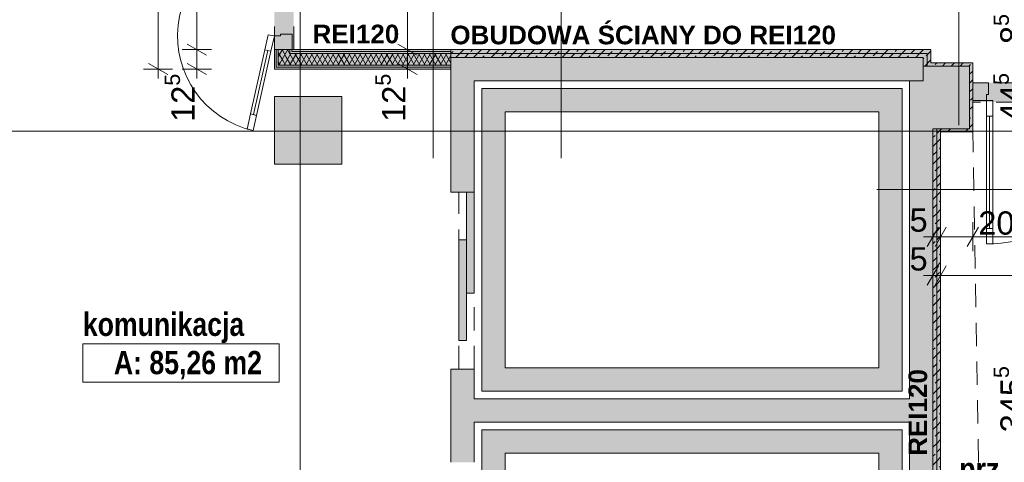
# Paper-space layout 'A-32 RZUT - PIĘTRO 2' of a CAD drawing. Header units: millimetres. Extents: x 0 to 800, y 0 to 550.
# Tile 9 of 17: x 321 to 448, y 200 to 257. Entities that reach past the tile are written whole.
import ezdxf
from ezdxf.xclip import XClip

# ---------------------------------------------------------------- set-up
doc = ezdxf.new("R2010")
doc.units = ezdxf.units.MM
doc.header["$MEASUREMENT"] = 0
doc.header["$XCLIPFRAME"] = 0
for name, pattern in [('DASHDOTX2', [1000, 500, -250, 0, -250]), ('Przer. długie kreski', [2.5, 1.5, -1]), ('PRZERYWANA_DU_A', [550, 350, -200])]:
    doc.linetypes.add(name, pattern=pattern)
for name, color, linetype, lineweight, true_color in [('A_opis ścian_Nr_pióra__19', 7, 'Continuous', 5, 0x191919), ('A_osie_Nr_pióra__16', 7, 'Continuous', 5, 0x0f0f0f), ('A_ppoż proj_Nr_pióra__10', 7, 'Continuous', 13, 0x4b4b4b), ('A_ppoż proj_Nr_pióra__8', 7, 'Continuous', 13, 0x4c4c4c), ('A_ściany proj_Nr_pióra__10', 7, 'Continuous', 13, 0x4b4b4b), ('A_ściany proj_Nr_pióra__21', 7, 'Continuous', 5, 0xb0b0b0)]:
    doc.layers.add(name, color=color, linetype=linetype, lineweight=lineweight, true_color=true_color)
for name, color, linetype in [('A_podrys', 7, 'Continuous'), ('A_ppoż', 7, 'Continuous'), ('A_ppoż proj', 7, 'Continuous'), ('A_winda', 7, 'Continuous'), ('A_ściany', 7, 'Continuous'), ('A_ściany proj', 7, 'Continuous')]:
    doc.layers.add(name, color=color, linetype=linetype)
for name, color, linetype, lineweight in [('A_strefy_Nr_pióra__1', 7, 'Continuous', 20), ('A_winda_Nr_pióra__1', 7, 'Continuous', 20), ('A_wymiary_Nr_pióra__1', 7, 'Continuous', 20), ('A_wymiary_Nr_pióra__2', 8, 'Continuous', 13), ('A_ściany proj_Nr_pióra__1', 7, 'Continuous', 20), ('A_ściany proj_Nr_pióra__2', 8, 'Continuous', 13), ('A_ściany_Nr_pióra__1', 7, 'Continuous', 20), ('Drzwi Archicad_Nr_pióra__1', 7, 'Continuous', 20), ('Drzwi Archicad_Nr_pióra__3', 252, 'Continuous', 13)]:
    doc.layers.add(name, color=color, linetype=linetype, lineweight=lineweight)
doc.styles.add('STYL_AUTOMATYCZNY_1', font='arial.ttf')
doc.styles.add('STYL_AUTOMATYCZNY_3', font='arial.ttf')
doc.styles.add('STYL_AUTOMATYCZNY_5', font='arial.ttf')
doc.styles.add('STYL_AUTOMATYCZNY_6', font='ARIALN.TTF')
pattern_1 = [(45, (-3193.4131, -647.6028), (-1.1404925, 1.1404925), []), (45, (-3192.2726, -647.6028), (-1.1404925, 1.1404925), [0.80646, -0.40322])]
pattern_2 = [(0, (-3193.413, -647.6028), (0, 2), [0, -2])]
pattern_3 = [(60, (-3193.4131, -647.60284), (-0.51961524, 0.3), []), (120, (-3193.4131, -647.60284), (0.51961524, 0.3), [])]

# ---------------------------------------------------------------- blocks, each defined once
blk = doc.blocks.new('Rysunek_1_1', base_point=(-3193.41, -647.6))
at = {"layer": 'A_ppoż', "linetype": 'Continuous', "lineweight": 0, "true_color": 0x121212}
blk.add_hatch(color=250, dxfattribs=at).paths.add_polyline_path([(353.85, 250.55), (376.63, 250.55), (376.63, 253.05), (356.35, 253.05), (356.35, 292.05), (353.85, 292.05)])
at = {"layer": 'A_ppoż proj', "linetype": 'Continuous', "lineweight": 0, "true_color": 0x121212}
for points in [[(438.55, 253.05), (376.63, 253.05), (376.63, 252.05), (437.55, 252.05), (437.55, 250.93), (443.93, 250.93), (443.93, 251.33), (438.55, 251.33)], [(438.79, 242.85), (438.79, 172.99), (444.75, 172.99), (444.75, 165.94), (438.79, 165.94), (438.79, 161.05), (376.63, 161.05), (376.63, 160.05), (439.79, 160.05), (439.79, 165.54), (445.15, 165.54), (445.15, 173.39), (439.79, 173.39), (439.79, 242.45), (443.93, 242.45), (443.93, 250.93), (443.53, 250.93), (443.53, 242.85)], [(443.93, 248.79), (443.93, 246.29), (485.71, 246.29), (485.71, 248.79)]]:
    blk.add_hatch(color=250, dxfattribs=at).paths.add_polyline_path(points)
at = {"layer": 'A_winda', "linetype": 'Continuous', "lineweight": 0, "true_color": 0xfdfdfd}
h = blk.add_hatch(color=7, dxfattribs=at)
h.paths.add_polyline_path([(380.63, 248.05), (380.63, 209.05), (434.81, 209.05), (434.81, 248.05)])
h.paths.add_polyline_path([(431.81, 245.05), (431.81, 212.05), (383.63, 212.05), (383.63, 245.05)], flags=0)
for points in [[(378.63, 221.67), (379.63, 221.67), (379.63, 234.67), (378.63, 234.67)], [(377.63, 215.55), (378.63, 215.55), (378.63, 228.55), (377.63, 228.55)]]:
    blk.add_hatch(color=7, dxfattribs=at).paths.add_polyline_path(points)
h = blk.add_hatch(color=7, dxfattribs=at)
h.paths.add_polyline_path([(380.63, 204.05), (380.63, 165.05), (434.81, 165.05), (434.81, 204.05)])
h.paths.add_polyline_path([(431.81, 201.05), (431.81, 168.05), (383.63, 168.05), (383.63, 201.05)], flags=0)
at = {"layer": 'A_ściany', "linetype": 'Continuous', "lineweight": 0, "true_color": 0x000000}
for points in [[(379.63, 249.05), (376.63, 252.05), (376.63, 234.67), (379.63, 234.67)], [(379.63, 249.05), (437.55, 249.05), (437.55, 252.05), (376.63, 252.05)], [(443.53, 242.85), (443.53, 250.93), (437.54, 250.93), (437.54, 249.05), (435.79, 249.05), (435.79, 242.85)], [(362.55, 247.01), (353.85, 247.01), (353.85, 238.31), (362.55, 238.31)], [(438.79, 161.05), (438.79, 242.85), (435.79, 242.85), (435.79, 164.05)], [(376.63, 211.87), (376.63, 199.87), (379.63, 199.87), (379.63, 211.87)], [(379.63, 205.05), (435.79, 205.05), (435.79, 208.05), (379.63, 208.05)]]:
    blk.add_hatch(color=18, dxfattribs=at).paths.add_polyline_path(points)
at = {"layer": 'A_ściany proj', "linetype": 'Continuous', "lineweight": 13}
h = blk.add_hatch(dxfattribs=at)
h.set_pattern_fill('gypsum_0001', color=8, style=0, pattern_type=2)
h.set_pattern_definition(pattern_2)
h.paths.add_polyline_path([(353.85, 250.55), (354.1, 250.8), (354.1, 253.05), (353.85, 253.05)])
h = blk.add_hatch(dxfattribs=at)
h.set_pattern_fill('gypsum_0001', color=8, style=0, pattern_type=2)
h.set_pattern_definition(pattern_2)
h.paths.add_polyline_path([(354.1, 250.8), (354.35, 251.05), (354.35, 253.05), (354.1, 253.05)])
h = blk.add_hatch(dxfattribs=at)
h.set_pattern_fill('batt_insulation_0001', color=8, style=0, pattern_type=2)
h.set_pattern_definition(pattern_3)
h.paths.add_polyline_path([(354.35, 251.05), (355.85, 252.55), (355.85, 253.05), (354.35, 253.05)])
h = blk.add_hatch(dxfattribs=at)
h.set_pattern_fill('gypsum_0001', color=8, style=0, pattern_type=2)
h.set_pattern_definition(pattern_2)
h.paths.add_polyline_path([(355.85, 252.55), (356.1, 252.8), (356.1, 253.05), (355.85, 253.05)])
h = blk.add_hatch(dxfattribs=at)
h.set_pattern_fill('gypsum_0001', color=8, style=0, pattern_type=2)
h.set_pattern_definition(pattern_2)
h.paths.add_polyline_path([(376.63, 252.8), (356.1, 252.8), (355.85, 252.55), (376.63, 252.55)])
h = blk.add_hatch(dxfattribs=at)
h.set_pattern_fill('gypsum_0001', color=8, style=0, pattern_type=2)
h.set_pattern_definition(pattern_2)
h.paths.add_polyline_path([(376.63, 253.05), (356.35, 253.05), (356.1, 252.8), (376.63, 252.8)])
h = blk.add_hatch(dxfattribs=at)
h.set_pattern_fill('gypsum_0001', color=8, style=0, pattern_type=2)
h.set_pattern_definition(pattern_2)
h.paths.add_polyline_path([(356.1, 252.8), (356.35, 253.05), (356.1, 253.05)])
at = {"layer": 'A_ściany proj', "linetype": 'Continuous', "lineweight": 0, "true_color": 0x4b4b4b}
h = blk.add_hatch(dxfattribs=at)
h.set_pattern_fill('FP_65_0001', color=251, style=0, pattern_type=2)
h.set_pattern_definition(pattern_1)
h.paths.add_polyline_path([(438.54, 253.05), (376.63, 253.05), (376.63, 252.55), (438.04, 252.55)])
h = blk.add_hatch(dxfattribs=at)
h.set_pattern_fill('FP_65_0001', color=251, style=0, pattern_type=2)
h.set_pattern_definition(pattern_1)
h.paths.add_polyline_path([(438.54, 251.33), (438.54, 253.05), (438.04, 252.55), (438.04, 251.33)])
at = {"layer": 'A_ściany proj', "linetype": 'Continuous', "lineweight": 13}
h = blk.add_hatch(dxfattribs=at)
h.set_pattern_fill('batt_insulation_0001', color=8, style=0, pattern_type=2)
h.set_pattern_definition(pattern_3)
h.paths.add_polyline_path([(376.63, 252.55), (355.85, 252.55), (354.35, 251.05), (376.63, 251.05)])
at = {"layer": 'A_ściany proj', "linetype": 'Continuous', "lineweight": 0, "true_color": 0x4b4b4b}
h = blk.add_hatch(dxfattribs=at)
h.set_pattern_fill('FP_65_0001', color=251, style=0, pattern_type=2)
h.set_pattern_definition(pattern_1)
h.paths.add_polyline_path([(376.63, 252.05), (437.54, 252.05), (438.04, 252.55), (376.63, 252.55)])
h = blk.add_hatch(dxfattribs=at)
h.set_pattern_fill('FP_65_0001', color=251, style=0, pattern_type=2)
h.set_pattern_definition(pattern_1)
h.paths.add_polyline_path([(437.54, 252.05), (437.54, 250.93), (438.04, 251.13), (438.04, 252.55)])
at = {"layer": 'A_ściany proj', "linetype": 'Continuous', "lineweight": 13}
h = blk.add_hatch(dxfattribs=at)
h.set_pattern_fill('gypsum_0001', color=8, style=0, pattern_type=2)
h.set_pattern_definition(pattern_2)
h.paths.add_polyline_path([(353.85, 250.55), (376.63, 250.55), (376.63, 250.8), (354.1, 250.8)])
h = blk.add_hatch(dxfattribs=at)
h.set_pattern_fill('gypsum_0001', color=8, style=0, pattern_type=2)
h.set_pattern_definition(pattern_2)
h.paths.add_polyline_path([(354.1, 250.8), (376.63, 250.8), (376.63, 251.05), (354.35, 251.05)])
at = {"layer": 'A_ściany proj', "linetype": 'Continuous', "lineweight": 0, "true_color": 0x4b4b4b}
h = blk.add_hatch(dxfattribs=at)
h.set_pattern_fill('FP_65_0001', color=251, style=0, pattern_type=2)
h.set_pattern_definition(pattern_1)
h.paths.add_polyline_path([(437.54, 250.93), (438.04, 250.93), (438.04, 251.13)])
h = blk.add_hatch(dxfattribs=at)
h.set_pattern_fill('FP_65_0001', color=251, style=0, pattern_type=2)
h.set_pattern_definition(pattern_1)
h.paths.add_polyline_path([(438.54, 251.33), (438.04, 251.13), (438.04, 250.93), (438.54, 250.93)])
h = blk.add_hatch(dxfattribs=at)
h.set_pattern_fill('FP_65_0001', color=251, style=0, pattern_type=2)
h.set_pattern_definition(pattern_1)
h.paths.add_polyline_path([(438.04, 251.13), (438.54, 251.33), (438.04, 251.33)])
h = blk.add_hatch(dxfattribs=at)
h.set_pattern_fill('FP_65_0001', color=251, style=0, pattern_type=2)
h.set_pattern_definition(pattern_1)
h.paths.add_polyline_path([(438.54, 250.93), (443.53, 250.93), (443.93, 251.33), (438.54, 251.33)])
h = blk.add_hatch(dxfattribs=at)
h.set_pattern_fill('FP_65_0001', color=251, style=0, pattern_type=2)
h.set_pattern_definition(pattern_1)
h.paths.add_polyline_path([(443.53, 250.93), (443.53, 242.85), (443.93, 242.45), (443.93, 251.33)])
h = blk.add_hatch(dxfattribs=at)
h.set_pattern_fill('FP_65_0001', color=251, style=0, pattern_type=2)
h.set_pattern_definition(pattern_1)
h.paths.add_polyline_path([(438.79, 242.85), (439.29, 242.65), (439.29, 242.85)])
h = blk.add_hatch(dxfattribs=at)
h.set_pattern_fill('FP_65_0001', color=251, style=0, pattern_type=2)
h.set_pattern_definition(pattern_1)
h.paths.add_polyline_path([(438.79, 242.85), (438.79, 172.99), (439.29, 173.19), (439.29, 242.65)])
h = blk.add_hatch(dxfattribs=at)
h.set_pattern_fill('FP_65_0001', color=251, style=0, pattern_type=2)
h.set_pattern_definition(pattern_1)
h.paths.add_polyline_path([(439.29, 242.85), (439.29, 242.65), (439.79, 242.45), (439.79, 242.85)])
h = blk.add_hatch(dxfattribs=at)
h.set_pattern_fill('FP_65_0001', color=251, style=0, pattern_type=2)
h.set_pattern_definition(pattern_1)
h.paths.add_polyline_path([(439.79, 242.45), (439.29, 242.65), (439.29, 242.45)])
h = blk.add_hatch(dxfattribs=at)
h.set_pattern_fill('FP_65_0001', color=251, style=0, pattern_type=2)
h.set_pattern_definition(pattern_1)
h.paths.add_polyline_path([(439.79, 242.45), (443.93, 242.45), (443.53, 242.85), (439.79, 242.85)])
h = blk.add_hatch(dxfattribs=at)
h.set_pattern_fill('FP_65_0001', color=251, style=0, pattern_type=2)
h.set_pattern_definition(pattern_1)
h.paths.add_polyline_path([(439.29, 242.45), (439.29, 173.39), (439.79, 173.39), (439.79, 242.45)])
at = {"layer": 'A_opis ścian_Nr_pióra__19', "color": 250, "linetype": 'Continuous', "lineweight": 5, "ltscale": 2, "true_color": 0x191919}
for p, q in [((442.15, 263.32), (442.15, 243.32)), ((374.33, 259.05), (374.33, 239.05)), ((390.83, 259.05), (390.83, 239.05)), ((451.57, 235.04), (431.57, 235.04))]:
    blk.add_line(p, q, dxfattribs=at)
at = {"layer": 'A_osie_Nr_pióra__16', "color": 250, "linetype": 'DASHDOTX2', "lineweight": 5, "ltscale": 2, "true_color": 0x0f0f0f}
for p, q in [((357.18, 409.46), (357.18, 110.55)), ((544.97, 242.55), (96.57, 242.55))]:
    blk.add_line(p, q, dxfattribs=at)
at = {"layer": 'A_ppoż proj_Nr_pióra__10', "color": 251, "linetype": 'Przer. długie kreski', "lineweight": 13, "ltscale": 2, "true_color": 0x4b4b4b}
blk.add_line((443.93, 242.85), (445.15, 172.99), dxfattribs=at)
at = {"layer": 'A_strefy_Nr_pióra__1', "color": 7, "linetype": 'Continuous', "lineweight": 20, "ltscale": 2}
for p, q in [((329.15, 215.14), (329.15, 210.2)), ((329.15, 215.14), (354.45, 215.14)), ((354.45, 215.14), (354.45, 210.2)), ((329.15, 210.2), (354.45, 210.2))]:
    blk.add_line(p, q, dxfattribs=at)
at = {"layer": 'A_winda_Nr_pióra__1', "color": 7, "linetype": 'Przer. długie kreski', "lineweight": 20, "ltscale": 2}
for p, q in [((377.63, 211.87), (377.63, 234.67)), ((379.63, 211.87), (379.63, 233.87))]:
    blk.add_line(p, q, dxfattribs=at)
at = {"layer": 'A_winda_Nr_pióra__1', "color": 7, "linetype": 'PRZERYWANA_DU_A', "lineweight": 20, "ltscale": 2, "flags": 128}
for points in [[(380.63, 248.05), (434.81, 248.05), (434.81, 209.05), (380.63, 209.05)], [(431.81, 245.05), (431.81, 212.05), (383.63, 212.05), (383.63, 245.05)], [(380.63, 204.05), (434.81, 204.05), (434.81, 165.05), (380.63, 165.05)], [(431.81, 201.05), (431.81, 168.05), (383.63, 168.05), (383.63, 201.05)]]:
    blk.add_lwpolyline(points, close=True, dxfattribs=at)
at = {"layer": 'A_winda_Nr_pióra__1', "color": 7, "linetype": 'Continuous', "lineweight": 20, "ltscale": 2, "flags": 128}
for points in [[(378.63, 221.67), (378.63, 234.67), (379.63, 234.67), (379.63, 221.67)], [(377.63, 215.55), (377.63, 228.55), (378.63, 228.55), (378.63, 215.55)]]:
    blk.add_lwpolyline(points, close=True, dxfattribs=at)
at = {"layer": 'A_wymiary_Nr_pióra__1', "color": 7, "linetype": 'Continuous', "lineweight": 20, "ltscale": 2}
for p, q in [((342.6, 253.77), (345.1, 252.33)), ((369.78, 253.77), (372.28, 252.33)), ((337.6, 251.27), (340.1, 249.83)), ((342.6, 251.27), (345.1, 249.83)), ((369.78, 251.27), (372.28, 249.83)), ((439.51, 230.19), (438.07, 227.69)), ((440.51, 230.19), (439.07, 227.69)), ((444.65, 230.19), (443.21, 227.69)), ((439.51, 225.19), (438.07, 222.69)), ((440.51, 225.19), (439.07, 222.69))]:
    blk.add_line(p, q, dxfattribs=at)
at = {"layer": 'A_wymiary_Nr_pióra__2', "color": 8, "linetype": 'Continuous', "lineweight": 13, "ltscale": 2}
for p, q in [((338.85, 250.55), (338.85, 292.05)), ((343.85, 253.05), (343.85, 291.05)), ((371.03, 253.05), (371.03, 292.05)), ((345.73, 253.05), (341.98, 253.05)), ((343.85, 250.55), (343.85, 253.05)), ((372.91, 253.05), (369.16, 253.05)), ((371.03, 250.55), (371.03, 253.05)), ((340.73, 250.55), (336.98, 250.55)), ((338.85, 249.32), (338.85, 250.55)), ((345.73, 250.55), (341.98, 250.55)), ((343.85, 249.32), (343.85, 250.55)), ((372.91, 250.55), (369.16, 250.55)), ((371.03, 249.32), (371.03, 250.55)), ((438.79, 227.07), (438.79, 230.82)), ((439.79, 227.07), (439.79, 230.82)), ((443.93, 227.07), (443.93, 230.82)), ((437.57, 228.94), (438.79, 228.94)), ((438.79, 228.94), (439.79, 228.94)), ((439.79, 228.94), (443.93, 228.94)), ((443.93, 228.94), (485.71, 228.94)), ((438.79, 222.07), (438.79, 225.82)), ((439.79, 222.07), (439.79, 225.82)), ((437.57, 223.94), (438.79, 223.94)), ((438.79, 223.94), (439.79, 223.94)), ((439.79, 223.94), (493.69, 223.94))]:
    blk.add_line(p, q, dxfattribs=at)
at = {"layer": 'A_ściany proj_Nr_pióra__1', "color": 7, "linetype": 'Continuous', "lineweight": 20, "ltscale": 2, "flags": 128}
for points in [[(353.85, 253.05), (353.85, 250.55)], [(376.63, 253.05), (356.35, 253.05)], [(438.54, 253.05), (376.63, 253.05)], [(438.54, 251.33), (438.54, 253.05)], [(376.63, 252.05), (437.54, 252.05)], [(437.54, 252.05), (437.54, 250.93)], [(353.85, 250.55), (376.63, 250.55)], [(443.93, 251.33), (438.54, 251.33)], [(438.54, 250.93), (443.53, 250.93)], [(443.53, 250.93), (443.53, 242.85)], [(443.93, 242.45), (443.93, 251.33)], [(438.79, 242.85), (438.79, 172.99)], [(443.53, 242.85), (439.79, 242.85)], [(439.79, 242.45), (443.93, 242.45)], [(439.79, 173.39), (439.79, 242.45)]]:
    blk.add_lwpolyline(points, dxfattribs=at)
at = {"layer": 'A_ściany proj_Nr_pióra__10', "color": 251, "linetype": 'Continuous', "lineweight": 13, "ltscale": 2, "true_color": 0x4b4b4b}
for p, q in [((438.04, 252.55), (376.63, 252.55)), ((376.63, 252.55), (438.04, 252.55)), ((438.04, 252.55), (438.04, 251.13)), ((438.04, 251.13), (438.04, 252.55)), ((438.04, 251.13), (438.04, 250.93)), ((439.29, 242.85), (439.29, 242.65)), ((439.29, 173.19), (439.29, 242.65)), ((439.29, 242.65), (439.29, 173.19))]:
    blk.add_line(p, q, dxfattribs=at)
at = {"layer": 'A_ściany proj_Nr_pióra__2', "color": 8, "linetype": 'Continuous', "lineweight": 13, "ltscale": 2, "flags": 128}
for points in [[(376.63, 253.05), (376.63, 252.55)], [(376.63, 252.55), (376.63, 252.05)], [(437.54, 250.93), (438.04, 250.93)], [(438.04, 250.93), (438.54, 250.93)], [(438.79, 242.85), (439.29, 242.85)], [(439.29, 242.85), (439.79, 242.85)]]:
    blk.add_lwpolyline(points, dxfattribs=at)
at = {"layer": 'A_ściany proj_Nr_pióra__21', "color": 253, "linetype": 'Continuous', "lineweight": 5, "ltscale": 2, "true_color": 0xb0b0b0}
for p, q in [((353.85, 253.05), (354.1, 253.05)), ((354.1, 253.05), (354.1, 250.8)), ((354.1, 253.05), (354.35, 253.05)), ((354.35, 253.05), (354.35, 251.05)), ((354.35, 253.05), (355.85, 253.05)), ((355.85, 252.55), (355.85, 253.05)), ((355.85, 253.05), (356.1, 253.05)), ((356.1, 252.8), (356.1, 253.05)), ((356.1, 253.05), (356.15, 253.05)), ((376.63, 252.8), (356.1, 252.8)), ((356.15, 253.05), (356.35, 253.05)), ((376.63, 252.55), (355.85, 252.55)), ((354.1, 250.8), (376.63, 250.8)), ((354.35, 251.05), (376.63, 251.05)), ((443.94, 248.79), (443.94, 248.54)), ((443.94, 248.54), (443.94, 248.29)), ((443.94, 248.29), (443.94, 246.79)), ((443.94, 246.79), (443.94, 246.54)), ((443.94, 246.54), (443.94, 246.49)), ((443.94, 246.49), (443.94, 246.29))]:
    blk.add_line(p, q, dxfattribs=at)
at = {"layer": 'A_ściany proj_Nr_pióra__21', "color": 253, "linetype": 'Continuous', "lineweight": 5, "ltscale": 2, "true_color": 0xb0b0b0, "flags": 128}
for points in [[(376.63, 253.05), (376.63, 252.8)], [(376.63, 252.8), (376.63, 252.55)], [(376.63, 252.55), (376.63, 251.05)], [(376.63, 251.05), (376.63, 250.8)], [(376.63, 250.8), (376.63, 250.55)]]:
    blk.add_lwpolyline(points, dxfattribs=at)
at = {"layer": 'A_ściany_Nr_pióra__1', "color": 7, "linetype": 'Continuous', "lineweight": 20, "ltscale": 2}
for p, q in [((376.63, 234.67), (379.63, 234.67)), ((376.63, 211.87), (379.63, 211.87))]:
    blk.add_line(p, q, dxfattribs=at)
at = {"layer": 'A_ściany_Nr_pióra__1', "color": 7, "linetype": 'Continuous', "lineweight": 20, "ltscale": 2, "flags": 128}
for points in [[(376.63, 252.05), (376.63, 234.67)], [(437.55, 252.05), (376.63, 252.05)], [(437.55, 249.05), (437.55, 252.05)], [(443.53, 250.93), (437.54, 250.93)], [(437.54, 250.93), (437.54, 249.05)], [(443.53, 242.85), (443.53, 250.93)], [(379.63, 234.67), (379.63, 249.05)], [(379.63, 249.05), (437.55, 249.05)], [(437.54, 249.05), (435.79, 249.05)], [(435.79, 249.05), (435.79, 242.85)], [(362.55, 247.01), (353.85, 247.01)], [(353.85, 247.01), (353.85, 238.31)], [(362.55, 238.31), (362.55, 247.01)], [(435.79, 242.85), (435.79, 208.05)], [(438.79, 161.05), (438.79, 242.85)], [(438.79, 242.85), (443.53, 242.85)], [(353.85, 238.31), (362.55, 238.31)], [(376.63, 211.87), (376.63, 199.87)], [(379.63, 208.05), (379.63, 211.87)], [(435.79, 208.05), (379.63, 208.05)], [(379.63, 199.87), (379.63, 205.05)], [(379.63, 205.05), (435.79, 205.05)], [(435.79, 205.05), (435.79, 164.05)]]:
    blk.add_lwpolyline(points, dxfattribs=at)
at = {"layer": 'Drzwi Archicad_Nr_pióra__1', "color": 7, "linetype": 'Continuous', "lineweight": 20, "ltscale": 2}
for p, q in [((376.63, 234.67), (379.63, 234.67)), ((376.63, 211.87), (379.63, 211.87))]:
    blk.add_line(p, q, dxfattribs=at)
at = {"layer": 'Drzwi Archicad_Nr_pióra__3', "color": 252, "linetype": 'Przer. długie kreski', "lineweight": 13, "ltscale": 2}
for p, q in [((353.85, 253.05), (353.85, 291.05)), ((356.35, 253.05), (356.35, 291.05)), ((484.94, 248.79), (443.94, 248.79)), ((484.94, 246.29), (443.94, 246.29))]:
    blk.add_line(p, q, dxfattribs=at)
at = {"layer": 'Drzwi Archicad_Nr_pióra__3', "color": 252, "linetype": 'Continuous', "lineweight": 13, "ltscale": 2}
for p, q in [((353.07, 254.98), (352.63, 253.03)), ((353.85, 254.81), (353.07, 254.98)), ((353.41, 252.86), (353.85, 254.81)), ((354.65, 254.81), (353.85, 254.81)), ((353.85, 254.81), (353.85, 253.05)), ((356.15, 255.05), (354.65, 255.05)), ((354.65, 255.05), (354.65, 254.81)), ((356.15, 253.05), (356.15, 255.05)), ((351.16, 244.67), (353.02, 252.94)), ((352.63, 253.03), (353.41, 252.86)), ((353.85, 253.05), (356.15, 253.05)), ((353.85, 253.05), (354.1, 253.05)), ((353.85, 253.05), (354.1, 253.05)), ((354.1, 253.05), (354.35, 253.05)), ((354.1, 253.05), (354.35, 253.05)), ((354.35, 253.05), (355.85, 253.05)), ((354.35, 253.05), (355.85, 253.05)), ((355.85, 253.05), (356.1, 253.05)), ((355.85, 253.05), (356.1, 253.05)), ((356.1, 253.05), (356.15, 253.05)), ((356.1, 253.05), (356.15, 253.05)), ((356.15, 253.05), (356.35, 253.05)), ((443.94, 248.79), (443.94, 246.49)), ((445.94, 248.79), (443.94, 248.79)), ((443.94, 248.79), (443.94, 248.54)), ((443.94, 248.79), (443.94, 248.54)), ((443.94, 248.54), (443.94, 248.29)), ((443.94, 248.54), (443.94, 248.29)), ((443.94, 248.29), (443.94, 246.79)), ((443.94, 248.29), (443.94, 246.79)), ((445.94, 247.29), (445.94, 248.79)), ((443.94, 246.79), (443.94, 246.54)), ((443.94, 246.79), (443.94, 246.54)), ((443.94, 246.54), (443.94, 246.49)), ((443.94, 246.54), (443.94, 246.49)), ((443.94, 246.49), (445.7, 246.49)), ((443.94, 246.49), (443.94, 246.29)), ((445.7, 246.49), (445.7, 247.29)), ((445.7, 247.29), (445.94, 247.29)), ((445.7, 244.49), (445.7, 246.49)), ((445.7, 246.49), (446.5, 246.49)), ((446.5, 246.49), (446.5, 244.49)), ((350.77, 244.76), (350.33, 242.81)), ((351.55, 244.58), (350.77, 244.76)), ((351.11, 242.63), (351.55, 244.58)), ((446.5, 244.49), (445.7, 244.49)), ((446.1, 230.01), (446.1, 244.49)), ((350.33, 242.81), (351.11, 242.63)), ((445.7, 228.01), (445.7, 230.01)), ((445.7, 230.01), (446.5, 230.01)), ((446.5, 230.01), (446.5, 228.01)), ((446.5, 228.01), (445.7, 228.01))]:
    blk.add_line(p, q, dxfattribs=at)
at = {"layer": 'Drzwi Archicad_Nr_pióra__3', "color": 252, "linetype": 'Continuous', "lineweight": 13, "ltscale": 2, "flags": 128}
for points in [[(351.16, 244.67), (353.02, 252.94), (352.63, 253.03), (350.77, 244.76)], [(351.55, 244.58), (353.41, 252.86), (353.02, 252.94), (351.16, 244.67)], [(445.7, 230.01), (445.7, 244.49), (446.1, 244.49), (446.1, 230.01)], [(446.1, 230.01), (446.1, 244.49), (446.5, 244.49), (446.5, 230.01)]]:
    blk.add_lwpolyline(points, close=True, dxfattribs=at)
at = {"layer": 'Drzwi Archicad_Nr_pióra__3', "color": 252, "linetype": 'Continuous', "lineweight": 13, "ltscale": 2}
for centre, radius, start, end in [((353.85, 254.81), 12.48, 90, 257.3265), ((445.7, 246.49), 18.48, 270, 0)]:
    blk.add_arc(centre, radius, start, end, dxfattribs=at)
at = {"layer": 'A_ppoż proj_Nr_pióra__8', "color": 251, "linetype": 'Continuous', "lineweight": 13, "true_color": 0x4c4c4c, "char_height": 2.4, "attachment_point": 5, "style": 'STYL_AUTOMATYCZNY_3'}
for s, insert in [('\\A1;{\\pqc;\\fArial|b1|i0|c238|p0;\\W1.000000;OBUDOWA ŚCIANY DO REI120}', (401.42, 254.92)), ('\\A1;{\\pqc;\\fArial|b1|i0|c238|p0;\\W1.000000;REI120}', (364.37, 255.05))]:
    blk.add_mtext(s, dxfattribs=dict(at, insert=insert))
at = {"layer": 'A_ppoż proj_Nr_pióra__8', "color": 251, "linetype": 'Continuous', "lineweight": 13, "true_color": 0x4c4c4c, "insert": (436.86, 206.29), "char_height": 2.4, "attachment_point": 5, "rotation": 90, "style": 'STYL_AUTOMATYCZNY_3'}
blk.add_mtext('\\A1;{\\pqc;\\fArial|b1|i0|c238|p0;\\W1.000000;REI120}', dxfattribs=at)
at = {"layer": 'A_strefy_Nr_pióra__1', "color": 7, "linetype": 'Continuous', "lineweight": 20, "char_height": 3, "attachment_point": 1, "style": 'STYL_AUTOMATYCZNY_6'}
for s, insert in [('\\A1;{\\pql;\\fArial Narrow|b1|i0|c238|p0;\\W1.000000;komunikacja}', (329.15, 219.15)), ('\\A1;{\\pql;\\fArial Narrow|b1|i0|c238|p0;\\W1.000000;A: 85,26 m2}', (333.15, 214.22)), ('\\A1;{\\pql;\\fArial Narrow|b1|i0|c238|p0;\\W1.000000;prz. windy}', (442.19, 200.48))]:
    blk.add_mtext(s, dxfattribs=dict(at, insert=insert))
at = {"layer": 'A_wymiary_Nr_pióra__1', "color": 7, "linetype": 'Continuous', "lineweight": 20, "char_height": 3, "attachment_point": 7, "rotation": 90, "style": 'STYL_AUTOMATYCZNY_1'}
for s, insert in [('\\A1;{\\pql;\\fArial|b0|i0|c238|p0;\\W1.000000;10\\fArial|b0|i0|c238|p0;\\W1.000000;\\A1{\\H.66x;\\S5^  ;}}', (456.36, 253.77)), ('\\A1;{\\pql;\\fArial|b0|i0|c238|p0;\\W1.000000;8\\fArial|b0|i0|c238|p0;\\W1.000000;\\A1{\\H.66x;\\S5^  ;}}', (451.36, 253.77)), ('\\A1;{\\pql;\\fArial|b0|i0|c238|p0;\\W1.000000;10\\fArial|b0|i0|c238|p0;\\W1.000000;\\A1{\\H.66x;\\S5^  ;}}', (455.73, 246.81)), ('\\A1;{\\pql;\\fArial|b0|i0|c238|p0;\\W1.000000;12\\fArial|b0|i0|c238|p0;\\W1.000000;\\A1{\\H.66x;\\S5^  ;}}', (344.45, 243.74)), ('\\A1;{\\pql;\\fArial|b0|i0|c238|p0;\\W1.000000;12\\fArial|b0|i0|c238|p0;\\W1.000000;\\A1{\\H.66x;\\S5^  ;}}', (371.63, 243.74)), ('\\A1;{\\pql;\\fArial|b0|i0|c238|p0;\\W1.000000;44\\fArial|b0|i0|c238|p0;\\W1.000000;\\A1{\\H.66x;\\S5^  ;}}', (451.35, 243.84)), ('\\A1;{\\pql;\\fArial|b0|i0|c238|p0;\\W1.000000;12\\fArial|b0|i0|c238|p0;\\W1.000000;\\A1{\\H.66x;\\S5^  ;}}', (456.35, 239.48)), ('\\A1;{\\pql;\\fArial|b0|i0|c238|p0;\\W1.000000;345\\fArial|b0|i0|c238|p0;\\W1.000000;\\A1{\\H.66x;\\S5^  ;}}', (451.37, 203.73))]:
    blk.add_mtext(s, dxfattribs=dict(at, insert=insert))
at = {"layer": 'A_wymiary_Nr_pióra__1', "color": 7, "linetype": 'Continuous', "lineweight": 20, "insert": (444.65, 228.33), "char_height": 3, "attachment_point": 7, "style": 'STYL_AUTOMATYCZNY_1'}
blk.add_mtext('\\A1;{\\pql;\\fArial|b0|i0|c238|p0;\\W1.000000;20\\fArial|b0|i0|c238|p0;\\W1.000000;\\A1{\\H.66x;\\S5^  ;}}', dxfattribs=at)
at = {"layer": 'A_wymiary_Nr_pióra__1', "color": 7, "linetype": 'Continuous', "lineweight": 20, "char_height": 3, "width": 2.2882, "attachment_point": 7, "style": 'STYL_AUTOMATYCZNY_5'}
for insert in [(435.78, 229.54), (435.78, 224.54)]:
    blk.add_mtext('\\A1;{\\pql;\\fArial|b0|i0|c238|p0;\\W1.000000;5}', dxfattribs=dict(at, insert=insert))

psp = doc.layouts.new('A-32 RZUT - PIĘTRO 2')

# ---------------------------------------------------------------- block references
at = {"layer": 'A_podrys', "color": 37, "linetype": 'Continuous', "lineweight": 5, "true_color": 0x656532}
ref = psp.add_blockref('Rysunek_1_1', (-3193.41, -647.6), dxfattribs=at)
XClip(ref).set_block_clipping_path([(44.069637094, 110.5468323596), (544.9695795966, 528.1668323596)])

doc.saveas('drawing.dxf')
